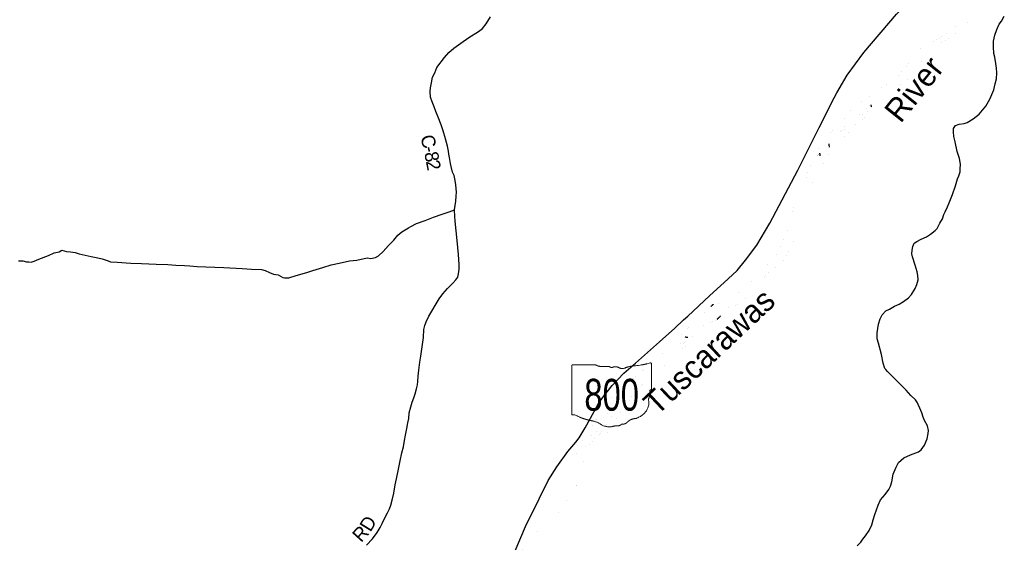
# Model space of a CAD drawing. Header units: feet. Extents: x 2045852 to 2423567, y 671180 to 1091522.
# Tile 87 of 101: x 2255387 to 2276908, y 928326 to 939743. Entities that reach past the tile are written whole.
import ezdxf
from ezdxf.enums import TextEntityAlignment as Align

# ---------------------------------------------------------------- set-up
doc = ezdxf.new("R2010")
doc.units = ezdxf.units.FT
doc.header["$MEASUREMENT"] = 0
doc.linetypes.add('stream', pattern=[1.4, 0.7, -0.1, 0.1, -0.1, 0.1, -0.1, 0.1, -0.1])
for name, color, linetype in [('GM_X_County_Road', 3, 'Continuous'), ('GM_X_County_Road_Text', 3, 'Continuous'), ('GM_X_Major_River', 5, 'stream'), ('GM_X_Major_River_Text', 5, 'Continuous'), ('GM_X_State_Location', 7, 'Continuous'), ('GM_X_State_Route', 1, 'Continuous'), ('GM_X_State_Shield', 7, 'Continuous')]:
    doc.layers.add(name, color=color, linetype=linetype)
doc.styles.add('Style-font30', font='font30.shx')
doc.styles.add('Style-font31', font='font31.shx')

# ---------------------------------------------------------------- blocks, each defined once
blk = doc.blocks.new('M1-H5_3')
at = {"layer": 'GM_X_State_Shield', "color": 7, "linetype": 'Continuous', "lineweight": 13}
blk.add_rational_spline([(889, 90), (889, 366), (889, 642), (889, 642), (889, 643), (893, 663), (868, 660), (668, 605), (457, 588), (381, 580), (315, 549), (240, 521), (173, 560), (112, 595), (47, 566), (7, 549), (-22, 577), (-110, 589), (-199, 583), (-269, 581), (-324, 616), (-324, 616), (-324, 616), (-579, 616), (-834, 616), (-834, 616), (-834, 616), (-854, 614), (-851, 598), (-851, 598), (-851, 598), (-851, 70), (-851, -459), (-851, -459), (-851, -459), (-853, -474), (-835, -477), (-817, -477), (-799, -475), (-764, -473), (-747, -497), (-576, -575), (-384, -610), (-281, -631), (-203, -689), (-95, -759), (39, -728), (85, -714), (134, -717), (195, -718), (237, -683), (257, -669), (280, -677), (334, -668), (367, -632), (435, -561), (548, -554), (886, -443), (829, -154), (821, -106), (863, -70), (888, -16), (859, 37), (840, 63), (876, 72), (892, 76), (889, 90), (889, 90), (889, 90), (889, 90), (889, 90)], [1, 1, 1, 1, 1, 0.602679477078, 1, 0.993510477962, 1, 0.97918266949, 1, 0.861753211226, 1, 0.844914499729, 1, 0.780919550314, 1, 0.992003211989, 1, 0.94119849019, 1, 1, 1, 1, 1, 1, 1, 0.707106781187, 1, 1, 1, 1, 1, 1, 1, 0.729277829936, 1, 0.993307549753, 1, 0.85024490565, 1, 0.989290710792, 1, 0.968903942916, 1, 0.884615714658, 1, 0.975313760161, 1, 0.917850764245, 1, 0.834383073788, 1, 0.938481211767, 1, 0.912928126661, 1, 0.784359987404, 1, 0.905853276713, 1, 0.928432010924, 1, 0.626651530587, 1, 0.776429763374, 1, 1, 1, 1, 1], degree=2, knots=[0, 0, 0, 0.028571, 0.028571, 0.057143, 0.057143, 0.085714, 0.085714, 0.114286, 0.114286, 0.142857, 0.142857, 0.171429, 0.171429, 0.2, 0.2, 0.228571, 0.228571, 0.257143, 0.257143, 0.285714, 0.285714, 0.314286, 0.314286, 0.342857, 0.342857, 0.371429, 0.371429, 0.4, 0.4, 0.428571, 0.428571, 0.457143, 0.457143, 0.485714, 0.485714, 0.514286, 0.514286, 0.542857, 0.542857, 0.571429, 0.571429, 0.6, 0.6, 0.628571, 0.628571, 0.657143, 0.657143, 0.685714, 0.685714, 0.714286, 0.714286, 0.742857, 0.742857, 0.771429, 0.771429, 0.8, 0.8, 0.828571, 0.828571, 0.857143, 0.857143, 0.885714, 0.885714, 0.914286, 0.914286, 0.942857, 0.942857, 0.971429, 0.971429, 1, 1, 1], dxfattribs=at)
at = {"layer": 'GM_X_State_Shield', "color": 7, "linetype": 'Continuous', "lineweight": 13, "style": 'Style-font30', "width": 0.767998}
blk.add_attdef('M1-H5_3_14436', text='', height=696, dxfattribs=at).set_placement((21, -384), align=Align.CENTER)

msp = doc.modelspace()

# ---------------------------------------------------------------- linework, layer by layer
at = {"layer": 'GM_X_County_Road', "flags": 128}
for points in [[(2262966, 928263), (2263096, 928404), (2263203, 928542), (2263262, 928651), (2263309, 928740), (2263363, 928846), (2263424, 928969), (2263469, 929058), (2263500, 929139), (2263529, 929249), (2263562, 929402), (2263590, 929581), (2263620, 929711), (2263664, 929926), (2263704, 930105), (2263738, 930284), (2263773, 930415), (2263797, 930551), (2263818, 930666), (2263847, 930814), (2263873, 930937), (2263890, 931029), (2263903, 931152), (2263936, 931282), (2263963, 931387), (2263998, 931480), (2264029, 931566), (2264057, 931679), (2264083, 931769), (2264088, 931837), (2264099, 931952), (2264113, 932088), (2264131, 932259), (2264156, 932395), (2264210, 932803), (2264218, 932978), (2264239, 933064), (2264270, 933143), (2264327, 933268), (2264555, 933647), (2264632, 933752), (2264738, 933870), (2264857, 933989), (2264921, 934058), (2264964, 934121), (2264979, 934191), (2264996, 934295), (2264991, 934398), (2264975, 934612), (2264949, 934916), (2264927, 935133), (2264903, 935339), (2264900, 935443), (2264888, 935588), (2264920, 935780), (2264925, 935889), (2264934, 935979), (2264917, 936137), (2264904, 936231), (2264882, 936337), (2264848, 936415), (2264816, 936539), (2264800, 936599), (2264780, 936731), (2264767, 936803), (2264757, 936869), (2264735, 936983), (2264696, 937141), (2264642, 937315), (2264601, 937447), (2264533, 937613), (2264485, 937736), (2264444, 937842), (2264405, 937946), (2264368, 938052), (2264355, 938172), (2264368, 938256), (2264389, 938361), (2264413, 938490), (2264458, 938586), (2264503, 938697), (2264675, 938915), (2264770, 939027), (2264877, 939120), (2265032, 939234), (2265201, 939352), (2265413, 939483), (2265501, 939548), (2265579, 939651), (2265680, 939805)], [(2273690, 928247), (2273769, 928332), (2273816, 928395), (2273876, 928469), (2273956, 928583), (2274013, 928705), (2274044, 928820), (2274075, 928933), (2274112, 929033), (2274153, 929140), (2274205, 929251), (2274300, 929372), (2274381, 929481), (2274422, 929554), (2274449, 929648), (2274480, 929815), (2274546, 929966), (2274593, 930067), (2274710, 930173), (2274855, 930236), (2275029, 930302), (2275090, 930343), (2275165, 930450), (2275218, 930587), (2275243, 930702), (2275252, 930772), (2275227, 930870), (2275164, 930990), (2275133, 931061), (2275104, 931153), (2275063, 931257), (2275028, 931335), (2275007, 931371), (2274963, 931437), (2274861, 931534), (2274760, 931649), (2274659, 931750), (2274584, 931831), (2274509, 931903), (2274443, 931972), (2274352, 932056), (2274315, 932099), (2274295, 932123), (2274262, 932239), (2274223, 932431), (2274161, 932673), (2274132, 932771), (2274128, 932901), (2274158, 933094), (2274191, 933207), (2274238, 933292), (2274317, 933385), (2274399, 933420), (2274511, 933483), (2274606, 933526), (2274706, 933588), (2274811, 933665), (2274880, 933742), (2274961, 933869), (2274996, 933956), (2275013, 934006), (2275027, 934058), (2275016, 934157), (2275001, 934235), (2274957, 934379), (2274898, 934562), (2274887, 934629), (2274894, 934705), (2274907, 934787), (2274938, 934860), (2274994, 934898), (2275090, 934948), (2275205, 934997), (2275293, 935056), (2275394, 935137), (2275437, 935184), (2275496, 935295), (2275557, 935396), (2275588, 935491), (2275614, 935545), (2275667, 935656), (2275704, 935745), (2275778, 935922), (2275838, 936111), (2275884, 936266), (2275914, 936332), (2275945, 936419), (2275942, 936479), (2275947, 936590), (2275928, 936710), (2275878, 936864), (2275836, 937072), (2275801, 937192), (2275798, 937292), (2275799, 937370), (2275844, 937435), (2275922, 937460), (2276032, 937479), (2276094, 937494), (2276225, 937575), (2276358, 937679), (2276506, 937853), (2276593, 938007), (2276679, 938214), (2276707, 938339), (2276736, 938455), (2276745, 938580), (2276734, 938688), (2276726, 938788), (2276703, 938922), (2276680, 939006), (2276669, 939150), (2276675, 939277), (2276698, 939403), (2276743, 939530), (2276795, 939643), (2276843, 939714), (2276908, 939817)], [(2259265, 934355), (2259458, 934345), (2259846, 934327), (2260246, 934305), (2260456, 934290), (2260673, 934286), (2260751, 934263), (2260847, 934222), (2260934, 934187), (2261036, 934166), (2261139, 934111), (2261177, 934103), (2261271, 934102), (2261430, 934158), (2261660, 934221), (2261795, 934262), (2262009, 934329), (2262198, 934389), (2262370, 934425), (2262595, 934472), (2262753, 934493), (2262979, 934538), (2263063, 934529), (2263167, 934548), (2263230, 934583), (2263333, 934682), (2263446, 934808), (2263563, 934927), (2263654, 935033), (2263737, 935112), (2263809, 935149), (2263882, 935197), (2263934, 935224), (2264057, 935288), (2264247, 935356), (2264430, 935432), (2264619, 935494), (2264771, 935544), (2264888, 935588)], [(2255361, 934478), (2255455, 934473), (2255533, 934454), (2255583, 934450), (2255641, 934447), (2255705, 934470), (2255808, 934515), (2256016, 934593), (2256137, 934651), (2256249, 934674), (2256309, 934707), (2256407, 934680), (2256495, 934671), (2256597, 934658), (2256685, 934631), (2256950, 934568), (2257095, 934541), (2257189, 934522), (2257319, 934473), (2257370, 934456), (2257514, 934446), (2257818, 934425), (2258050, 934417), (2258366, 934403), (2258625, 934396), (2258797, 934378), (2258991, 934370), (2259107, 934367), (2259265, 934355)]]:
    msp.add_lwpolyline(points, dxfattribs=at)
at = {"layer": 'GM_X_Major_River'}
for p, q in [((2274004, 937831), (2273999, 937883)), ((2272883, 936770), (2272878, 936830)), ((2273087, 936962), (2273076, 937028)), ((2270545, 933525), (2270494, 933474)), ((2270632, 933194), (2270705, 933273)), ((2269992, 932802), (2269929, 932805)), ((2268417, 931284), (2268408, 931308))]:
    msp.add_line(p, q, dxfattribs=at)
at = {"layer": 'GM_X_Major_River', "ltscale": 0.333, "const_width": 0.18, "flags": 128}
for points in [[(2275766, 940319), (2275834, 940296), (2275899, 940267), (2275949, 940242), (2276016, 940199), (2276075, 940132), (2276108, 940069), (2276111, 940005), (2276104, 939937), (2276085, 939870), (2276047, 939798), (2275988, 939729), (2275927, 939669), (2275872, 939616), (2275808, 939559), (2275746, 939516), (2275681, 939463), (2275614, 939420), (2275551, 939382), (2275500, 939349), (2275448, 939320), (2275381, 939283), (2275310, 939254), (2275243, 939217), (2275177, 939189), (2275124, 939154)], [(2275196, 938942), (2275251, 938995), (2275311, 939062), (2275378, 939127), (2275451, 939180), (2275522, 939228), (2275573, 939267), (2275644, 939304), (2275717, 939361), (2275782, 939401), (2275839, 939448), (2275908, 939493), (2275977, 939552), (2276036, 939609), (2276105, 939685), (2276144, 939739), (2276187, 939794), (2276222, 939849), (2276244, 939911), (2276251, 939964), (2276242, 940041), (2276237, 940109)], [(2275124, 939154), (2275053, 939103), (2274988, 939054), (2274941, 938995), (2274907, 938920), (2274862, 938845), (2274804, 938766), (2274763, 938714), (2274706, 938656), (2274655, 938598), (2274598, 938526), (2274533, 938467), (2274463, 938408), (2274394, 938361), (2274338, 938328), (2274279, 938292), (2274210, 938255), (2274141, 938216), (2274083, 938169), (2274025, 938116), (2273957, 938070), (2273896, 938025), (2273837, 937990), (2273786, 937959), (2273722, 937926), (2273654, 937867), (2273591, 937808), (2273520, 937732), (2273460, 937663), (2273415, 937594), (2273354, 937521), (2273301, 937470), (2273246, 937423), (2273199, 937366), (2273127, 937299), (2273068, 937234), (2273005, 937170), (2272954, 937121), (2272909, 937057), (2272879, 936974), (2272830, 936907), (2272774, 936842), (2272735, 936771), (2272686, 936702), (2272657, 936648), (2272621, 936575), (2272590, 936504), (2272559, 936428), (2272526, 936367), (2272496, 936292), (2272473, 936224), (2272458, 936156), (2272451, 936091), (2272445, 936021), (2272398, 935954), (2272363, 935892), (2272348, 935827), (2272336, 935755), (2272328, 935705), (2272315, 935654), (2272296, 935602), (2272266, 935535), (2272243, 935459), (2272230, 935407), (2272205, 935338), (2272188, 935270), (2272180, 935198), (2272165, 935117), (2272138, 935067), (2272109, 935000), (2272079, 934928), (2272044, 934853), (2272013, 934790), (2271990, 934740), (2271953, 934677), (2271924, 934626), (2271895, 934572), (2271843, 934505), (2271780, 934438), (2271727, 934399), (2271666, 934356), (2271613, 934292), (2271564, 934224), (2271521, 934163), (2271459, 934104), (2271400, 934042), (2271337, 933977), (2271276, 933912), (2271215, 933855), (2271148, 933802), (2271085, 933764), (2271020, 933729), (2270955, 933684), (2270898, 933645), (2270835, 933608), (2270765, 933579), (2270690, 933553), (2270614, 933544), (2270545, 933525)], [(2270705, 933273), (2270739, 933340), (2270790, 933403), (2270853, 933442), (2270915, 933457), (2270966, 933484), (2271026, 933507), (2271089, 933534), (2271162, 933594), (2271227, 933643), (2271280, 933680), (2271349, 933743), (2271402, 933802), (2271459, 933853), (2271514, 933912), (2271576, 933980), (2271625, 934046), (2271662, 934117), (2271703, 934184), (2271769, 934241), (2271821, 934274), (2271874, 934309), (2271937, 934360), (2272006, 934414), (2272069, 934473), (2272108, 934526), (2272144, 934594), (2272185, 934663), (2272228, 934730), (2272259, 934787), (2272290, 934855), (2272314, 934924), (2272321, 934990), (2272336, 935060), (2272351, 935133), (2272361, 935193), (2272375, 935245), (2272389, 935323), (2272412, 935392), (2272445, 935463), (2272468, 935515), (2272488, 935586), (2272527, 935658), (2272548, 935725), (2272576, 935809), (2272601, 935874), (2272624, 935924), (2272645, 935985), (2272676, 936051), (2272693, 936102), (2272719, 936170), (2272740, 936225), (2272767, 936285), (2272792, 936336), (2272821, 936396), (2272854, 936461), (2272889, 936516), (2272924, 936568), (2272965, 936637), (2273002, 936692), (2273050, 936761), (2273101, 936830), (2273150, 936901), (2273183, 936953), (2273232, 937016), (2273290, 937077), (2273361, 937141), (2273420, 937196), (2273475, 937251), (2273540, 937318), (2273606, 937385), (2273663, 937447), (2273718, 937486), (2273787, 937543), (2273840, 937592), (2273891, 937631), (2273956, 937682), (2274008, 937715), (2274073, 937768), (2274118, 937825), (2274166, 937878), (2274223, 937937), (2274270, 937996), (2274329, 938055), (2274394, 938124), (2274447, 938161), (2274500, 938212), (2274559, 938252), (2274622, 938313), (2274679, 938358), (2274742, 938401), (2274807, 938456), (2274842, 938507), (2274897, 938570), (2274934, 938623), (2274985, 938674), (2275010, 938726), (2275070, 938797), (2275135, 938872), (2275196, 938942)], [(2273999, 937883), (2273937, 937848), (2273875, 937791), (2273802, 937723), (2273735, 937674), (2273664, 937649), (2273594, 937631), (2273535, 937576), (2273480, 937513), (2273432, 937442), (2273379, 937373), (2273334, 937308), (2273400, 937322), (2273465, 937367), (2273528, 937416), (2273593, 937481), (2273651, 937542), (2273720, 937600)], [(2273720, 937600), (2273750, 937620), (2273817, 937666), (2273882, 937719), (2273943, 937764), (2274004, 937831)], [(2272878, 936830), (2272821, 936773), (2272770, 936706), (2272713, 936639), (2272686, 936588), (2272653, 936519), (2272623, 936453), (2272606, 936382), (2272587, 936312), (2272558, 936245), (2272610, 936270), (2272651, 936337), (2272685, 936404), (2272728, 936473)], [(2273076, 937028), (2273027, 936969), (2272980, 936906), (2272965, 936837), (2272956, 936787), (2273017, 936830), (2273064, 936895), (2273087, 936962)], [(2272728, 936473), (2272750, 936505), (2272786, 936570), (2272831, 936639), (2272864, 936705), (2272883, 936770)], [(2270494, 933474), (2270429, 933416), (2270368, 933359), (2270309, 933302), (2270252, 933245), (2270199, 933200), (2270130, 933141), (2270077, 933092), (2269944, 932957), (2269891, 932922), (2269824, 932851), (2269755, 932800), (2269694, 932743), (2269641, 932676), (2269577, 932616), (2269514, 932547), (2269459, 932482), (2269410, 932429), (2269362, 932362), (2269281, 932299), (2269224, 932256), (2269171, 932215), (2269115, 932174), (2269062, 932139), (2268985, 932081), (2268922, 932022), (2268864, 931955), (2268793, 931898), (2268748, 931847), (2268679, 931796), (2268614, 931752), (2268553, 931705), (2268488, 931658), (2268419, 931605), (2268362, 931540), (2268300, 931464), (2268239, 931405), (2268206, 931355), (2268155, 931288), (2268118, 931237), (2268085, 931178), (2268039, 931104), (2268004, 931051), (2267969, 930980), (2267936, 930920), (2267897, 930867), (2267864, 930816), (2267827, 930746), (2267802, 930693), (2267744, 930626), (2267695, 930559), (2267654, 930506), (2267621, 930434), (2267591, 930365), (2267576, 930305), (2267555, 930254), (2267500, 930181), (2267469, 930115), (2267451, 930048), (2267430, 929976), (2267407, 929925), (2267390, 929867), (2267365, 929817), (2267348, 929760), (2267331, 929710), (2267302, 929639), (2267268, 929567), (2267243, 929506), (2267216, 929438), (2267189, 929371), (2267154, 929314), (2267123, 929264), (2267091, 929199), (2267044, 929136)], [(2268299, 930814), (2268344, 930871), (2268371, 930923), (2268408, 930990), (2268450, 931063), (2268505, 931124), (2268532, 931182), (2268565, 931235), (2268618, 931304), (2268663, 931369), (2268713, 931438), (2268756, 931493), (2268817, 931558), (2268876, 931621), (2268936, 931692), (2268983, 931759), (2269056, 931816), (2269113, 931881), (2269186, 931933), (2269250, 931992), (2269301, 932035), (2269360, 932090), (2269419, 932137), (2269472, 932188), (2269539, 932251), (2269606, 932311), (2269679, 932362), (2269748, 932421), (2269809, 932476), (2269877, 932548), (2269934, 932613), (2269998, 932688), (2270039, 932743), (2270070, 932793), (2270107, 932846), (2270150, 932905), (2270221, 932972), (2270288, 933033), (2270349, 933069), (2270412, 933102), (2270480, 933133), (2270561, 933165), (2270632, 933194)], [(2269929, 932805), (2269870, 932738), (2269821, 932671), (2269832, 932615), (2269885, 932674), (2269948, 932721), (2270009, 932742), (2269992, 932802)], [(2268408, 931308), (2268351, 931259), (2268292, 931198), (2268240, 931137), (2268173, 931082), (2268124, 931023), (2268079, 930956), (2268060, 930888), (2268046, 930819), (2268007, 930753), (2267936, 930705), (2267881, 930648), (2267834, 930586), (2267790, 930517), (2267765, 930466), (2267740, 930404), (2267809, 930429), (2267868, 930490), (2267928, 930563), (2267993, 930630), (2268064, 930684), (2268109, 930751)], [(2268109, 930751), (2268124, 930775), (2268169, 930838), (2268214, 930905), (2268272, 930978), (2268317, 931044), (2268344, 931095), (2268373, 931148), (2268400, 931218), (2268417, 931284)], [(2266067, 924480), (2266076, 924535), (2266093, 924607), (2266104, 924679), (2266117, 924733), (2266131, 924804), (2266146, 924884), (2266145, 924948), (2266141, 925016), (2266134, 925082), (2266129, 925154), (2266132, 925224), (2266130, 925296), (2266125, 925368), (2266126, 925422), (2266125, 925476), (2266120, 925532), (2266111, 925606), (2266100, 925672), (2266097, 925742), (2266098, 925792), (2266100, 925856), (2266103, 925922), (2266098, 925988), (2266099, 926040), (2266096, 926110), (2266091, 926178), (2266090, 926244), (2266094, 926314), (2266103, 926380), (2266114, 926444), (2266128, 926521), (2266133, 926593), (2266138, 926663), (2266149, 926713), (2266168, 926781), (2266181, 926832), (2266196, 926886), (2266218, 926954), (2266237, 927029), (2266252, 927079), (2266271, 927149), (2266286, 927200), (2266305, 927276), (2266312, 927328), (2266326, 927391), (2266349, 927469), (2266376, 927538), (2266393, 927588), (2266408, 927642), (2266414, 927718), (2266423, 927794), (2266442, 927847), (2266471, 927897), (2266510, 927960), (2266565, 928023), (2266619, 928084), (2266682, 928149), (2266747, 928219), (2266806, 928272), (2266868, 928333), (2266913, 928400), (2266934, 928462), (2266959, 928528), (2266974, 928589), (2266991, 928641), (2267021, 928708), (2267064, 928783), (2267093, 928845), (2267132, 928914), (2267176, 928977), (2267250, 929110), (2267298, 929179), (2267343, 929242), (2267384, 929307), (2267443, 929378), (2267483, 929448), (2267532, 929525), (2267559, 929578), (2267585, 929662), (2267604, 929729), (2267633, 929809), (2267641, 929870), (2267658, 929922), (2267685, 929994), (2267696, 930061), (2267719, 930123), (2267761, 930190), (2267800, 930245), (2267857, 930308), (2267918, 930367), (2267961, 930420), (2267992, 930472), (2268053, 930533), (2268108, 930590), (2268163, 930645), (2268202, 930696), (2268246, 930759), (2268299, 930814)], [(2267044, 929136), (2267005, 929084), (2266964, 929019), (2266929, 928968), (2266902, 928916), (2266877, 928859), (2266852, 928801), (2266806, 928726), (2266775, 928673), (2266726, 928602), (2266671, 928539), (2266626, 928489), (2266566, 928419), (2266497, 928354), (2266438, 928289), (2266403, 928220), (2266381, 928152), (2266366, 928100), (2266347, 928025), (2266322, 927957), (2266303, 927904), (2266290, 927838), (2266278, 927774), (2266257, 927705), (2266234, 927637), (2266208, 927565), (2266189, 927512), (2266162, 927452), (2266137, 927399), (2266112, 927333), (2266095, 927276), (2266084, 927216), (2266073, 927162), (2266064, 927104), (2266049, 927049), (2266040, 926999), (2266021, 926937), (2266001, 926862), (2265978, 926788), (2265969, 926724), (2265960, 926674), (2265949, 926607), (2265938, 926543), (2265934, 926473), (2265929, 926423), (2265924, 926357), (2265919, 926303), (2265902, 926232), (2265885, 926166), (2265871, 926088), (2265868, 926018), (2265870, 925910), (2265869, 925852), (2265864, 925795), (2265863, 925739), (2265862, 925689), (2265857, 925637), (2265858, 925575), (2265845, 925505), (2265836, 925441), (2265820, 925374), (2265807, 925324), (2265802, 925272), (2265811, 925200), (2265813, 925092), (2265810, 925022), (2265809, 924960), (2265814, 924888), (2265822, 924812), (2265823, 924740), (2265822, 924680), (2265815, 924626), (2265810, 924568), (2265805, 924506), (2265793, 924412), (2265778, 924341), (2265766, 924271), (2265755, 924207), (2265742, 924125), (2265735, 924062), (2265733, 923992), (2265730, 923940), (2265727, 923884), (2265722, 923818), (2265707, 923738), (2265702, 923688), (2265703, 923622), (2265699, 923556), (2265704, 923486), (2265709, 923418), (2265712, 923356), (2265711, 923296), (2265712, 923242), (2265725, 923174), (2265737, 923106), (2265744, 923054), (2265756, 922924), (2265759, 922858), (2265772, 922792), (2265791, 922727), (2265798, 922685)]]:
    msp.add_lwpolyline(points, dxfattribs=at)
at = {"layer": 'GM_X_State_Route', "flags": 128}
for points in [[(2268794, 932197), (2268845, 932242), (2269371, 932702), (2269709, 933005), (2269898, 933183), (2269989, 933269), (2270465, 933710), (2270873, 934080), (2271067, 934265), (2271252, 934487), (2271501, 934817), (2271784, 935297), (2272394, 936455), (2272860, 937386), (2273188, 938039), (2273248, 938145), (2273471, 938535), (2273835, 939029), (2274553, 939862), (2274686, 940006), (2274876, 940212)], [(2266213, 928136), (2266444, 928670), (2266740, 929277), (2266939, 929675), (2267125, 929976), (2267368, 930310), (2267541, 930512), (2267612, 930610), (2267747, 930827), (2267942, 931185), (2268037, 931356), (2268146, 931509), (2268340, 931752), (2268592, 932018), (2268794, 932197)]]:
    msp.add_lwpolyline(points, dxfattribs=at)

# ---------------------------------------------------------------- block references
at = {"layer": 'GM_X_State_Shield', "color": 7, "linetype": 'Continuous', "lineweight": 13}
ref = msp.add_blockref('M1-H5_3', (2268304, 931585), dxfattribs=at)
ref.add_attrib('M1-H5_3_27656', '800', dxfattribs={"linetype": 'Continuous', "height": 696.1, "style": 'Style-font30', "width": 0.767998}).set_placement((2268325, 931201), align=Align.CENTER)

# ---------------------------------------------------------------- texts
at = {"layer": 'GM_X_County_Road_Text', "style": 'Style-font30'}
for s, rotation, p in [('C', 284.8286, (2264140, 937185)), ('8', 280.2862, (2264229, 936833)), ('-', 282.9987, (2264202, 936949)), ('2', 280.9105, (2264263, 936648)), ('D', 58.3347, (2263052, 928536)), ('R', 47.8825, (2262851, 928306))]:
    msp.add_text(s, height=300, rotation=rotation, dxfattribs=at).set_placement(p)
at = {"layer": 'GM_X_Major_River_Text', "style": 'Style-font31'}
for s, height, rotation, p in [('River', 500.3, 51.2731, (2275128, 938071)), ('Tuscarawas', 500.2, 43.2732, (2270627, 932313))]:
    msp.add_text(s, height=height, rotation=rotation, dxfattribs=at).set_placement(p, align=Align.CENTER)
at = {"layer": 'GM_X_State_Location', "style": 'Style-font30'}
msp.add_text('800', height=0.0000833, rotation=0, dxfattribs=at).set_placement((2267950, 931512))
for s in ['s', 'r']:
    msp.add_text(s, height=0.0000833, dxfattribs=at).set_placement((2268304, 931585), align=Align.MIDDLE_CENTER)

doc.saveas('drawing.dxf')
